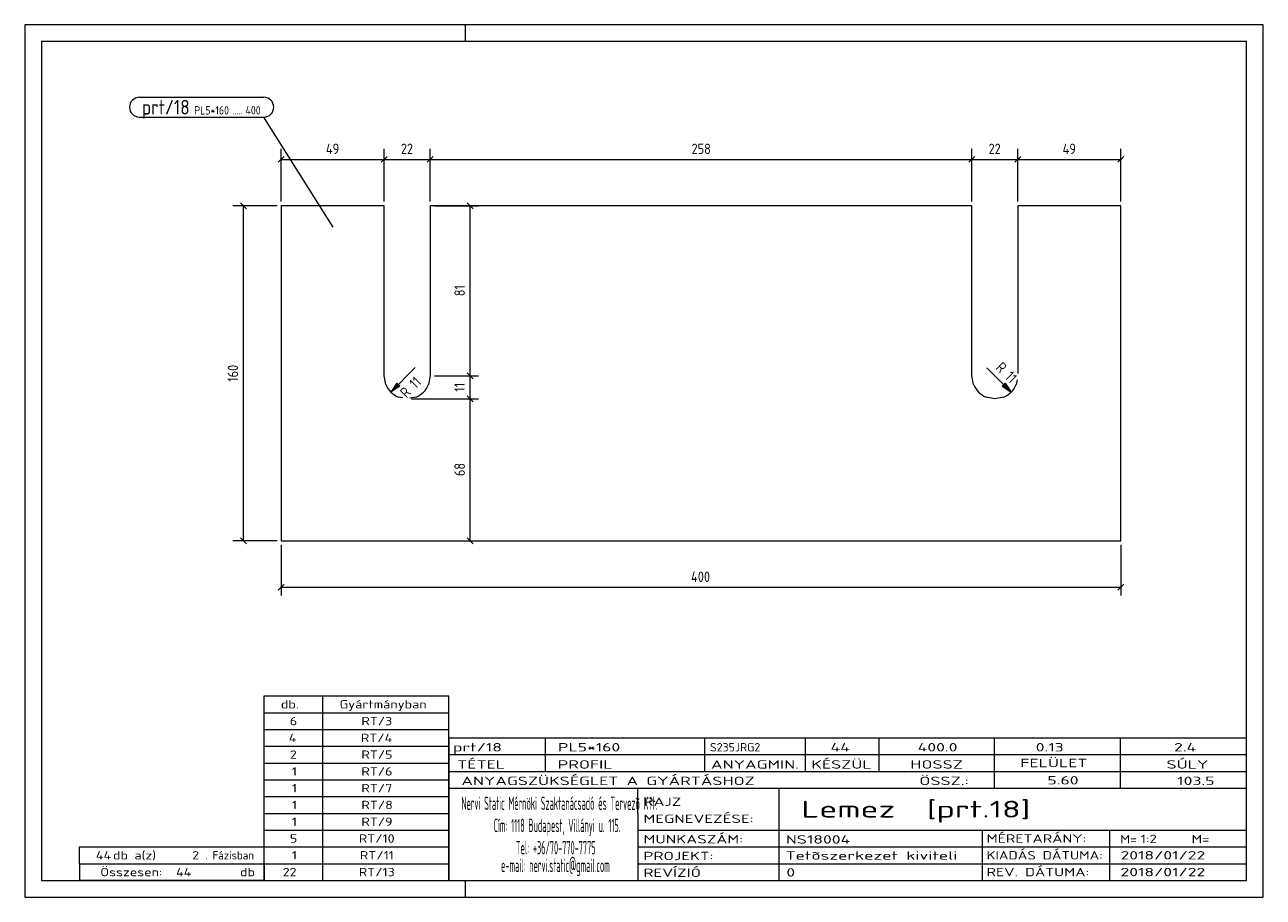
# Model space of a CAD drawing. Header units: millimetres. Extents: x 1 to 296, y 1 to 209.
import ezdxf

# ---------------------------------------------------------------- set-up
doc = ezdxf.new("R2010")
doc.units = ezdxf.units.MM
doc.header["$LTSCALE"] = 0.6
doc.linetypes.add('XKITLINE00', pattern=[0])
for name, color, linetype, lineweight in [('DrawingSheet', 5, 'Continuous', 0), ('OtherObjectType', 1, 'Continuous', 0), ('Part', 2, 'Continuous', 0), ('PartMark', 3, 'Continuous', 0), ('Z-DIMENSIONS', 1, 'Continuous', 0)]:
    doc.layers.add(name, color=color, linetype=linetype, lineweight=lineweight)
doc.styles.add('ISOCPEUR', font='ISOCPEUR.TTF')

msp = doc.modelspace()

# ---------------------------------------------------------------- hatches: boundary and pattern name
at = {"layer": 'Z-DIMENSIONS'}
for points in [[(90.32, 122.85), (88.2, 121.43), (89.62, 123.55)], [(234.55, 123.55), (235.96, 121.43), (233.84, 122.85)]]:
    msp.add_hatch(color=7, dxfattribs=at).paths.add_polyline_path(points, flags=17)

# ---------------------------------------------------------------- linework, layer by layer
at = {"layer": 'DrawingSheet', "color": 2, "linetype": 'XKITLINE00', "lineweight": 0}
for p, q in [((296, 209), (1, 209)), ((1, 209), (1, 1)), ((106, 205), (106, 209)), ((296, 1), (296, 209)), ((106, 1), (106, 5)), ((1, 1), (296, 1))]:
    msp.add_line(p, q, dxfattribs=at)
at = {"layer": 'DrawingSheet', "color": 3, "linetype": 'XKITLINE00', "lineweight": 0}
for p, q in [((292, 205), (5, 205)), ((5, 205), (5, 5)), ((292, 5), (292, 205)), ((5, 5), (292, 5))]:
    msp.add_line(p, q, dxfattribs=at)
at = {"layer": 'OtherObjectType', "color": 7, "linetype": 'XKITLINE00', "lineweight": 0}
for p, q in [((58, 49), (102, 49)), ((58, 45), (58, 49)), ((72, 45), (72, 49)), ((102, 45), (102, 49)), ((58, 45), (102, 45)), ((58, 41), (58, 45)), ((72, 41), (72, 45)), ((102, 41), (102, 45)), ((58, 41), (102, 41)), ((58, 37), (58, 41)), ((72, 37), (72, 41)), ((102, 37), (102, 41)), ((102, 39), (292, 39)), ((102, 39), (102, 35)), ((102, 39), (292, 39)), ((125, 35), (125, 39)), ((163, 35), (163, 39)), ((187, 35), (187, 39)), ((204.5, 35), (204.5, 39)), ((232, 35), (232, 39)), ((262, 35), (262, 39)), ((292, 35), (292, 39)), ((58, 37), (102, 37)), ((58, 33), (58, 37)), ((72, 33), (72, 37)), ((102, 33), (102, 37)), ((58, 33), (102, 33)), ((58, 29), (58, 33)), ((72, 29), (72, 33)), ((102, 35), (292, 35)), ((102, 35), (102, 5)), ((102, 35), (292, 35)), ((102, 29), (102, 33)), ((125, 31), (125, 35)), ((163, 31), (163, 35)), ((187, 31), (187, 35)), ((204.5, 31), (204.5, 35)), ((232, 31), (232, 35)), ((262, 31), (262, 35)), ((292, 31), (292, 35)), ((102, 31), (292, 31)), ((232, 27), (232, 31)), ((262, 27), (262, 31)), ((292, 27), (292, 31)), ((58, 29), (102, 29)), ((58, 25), (58, 29)), ((72, 25), (72, 29)), ((102, 25), (102, 29)), ((102, 27), (292, 27)), ((147, 21), (147, 27)), ((180.7, 17), (180.7, 27)), ((292, 21), (292, 27)), ((58, 25), (102, 25)), ((58, 21), (58, 25)), ((72, 21), (72, 25)), ((102, 21), (102, 25)), ((58, 21), (102, 21)), ((58, 17), (58, 21)), ((72, 17), (72, 21)), ((102, 17), (102, 21)), ((147, 21), (147, 5)), ((292, 17), (292, 21)), ((58, 17), (102, 17)), ((58, 13), (58, 17)), ((72, 13), (72, 17)), ((102, 13), (102, 17)), ((147, 17), (292, 17)), ((180.7, 5), (180.7, 17)), ((229.16, 13), (229.16, 17)), ((259.5, 5), (259.5, 17)), ((292, 13), (292, 17)), ((14, 9), (14, 13)), ((14, 13), (58, 13)), ((14, 13), (58, 13)), ((58, 9), (58, 13)), ((58, 13), (102, 13)), ((58, 9), (58, 13)), ((72, 9), (72, 13)), ((102, 9), (102, 13)), ((147, 13), (292, 13)), ((229.16, 5), (229.16, 13)), ((292, 9), (292, 13)), ((14, 9), (58, 9)), ((14, 9), (14, 5)), ((14, 9), (58, 9)), ((58, 9), (58, 5)), ((58, 9), (102, 9)), ((58, 5), (58, 9)), ((72, 5), (72, 9)), ((102, 5), (102, 9)), ((147, 9), (292, 9)), ((292, 5), (292, 9)), ((58, 5), (14, 5)), ((58, 5), (102, 5)), ((102, 5), (292, 5)), ((139.5, 5), (292, 5))]:
    msp.add_line(p, q, dxfattribs=at)
at = {"layer": 'Part', "color": 2, "linetype": 'XKITLINE00', "lineweight": 0}
for p, q in [((86.59, 165.84), (62.09, 165.84)), ((62.09, 165.84), (62.09, 85.99)), ((86.59, 125.32), (86.59, 165.84)), ((226.57, 165.84), (97.59, 165.84)), ((97.59, 165.84), (97.59, 125.32)), ((226.58, 125.32), (226.57, 165.84)), ((262.08, 165.84), (237.57, 165.84)), ((237.57, 165.84), (237.57, 125.83)), ((262.08, 85.99), (262.08, 165.84)), ((87.01, 123.22), (86.59, 125.32)), ((97.59, 125.32), (97.17, 123.22)), ((227, 123.22), (226.58, 125.32)), ((237.37, 124.31), (237.16, 123.22)), ((91.08, 120.02), (89.99, 120.24)), ((94.2, 120.24), (92.73, 119.95)), ((232.08, 119.82), (229.98, 120.24)), ((234.18, 120.24), (232.08, 119.82)), ((62.09, 85.99), (262.08, 85.99))]:
    msp.add_line(p, q, dxfattribs=at)
for centre, start, end in [((92.09, 125.32), 202.5025, 247.5008), ((92.09, 125.32), 292.5008, 337.5025), ((232.08, 125.32), 202.5093, 247.5085), ((232.07, 125.32), 292.5069, 337.5046)]:
    msp.add_arc(centre, 5.5, start, end, dxfattribs=at)
at = {"layer": 'PartMark', "color": 7, "linetype": 'XKITLINE00', "lineweight": 0}
for p, q in [((28.3, 191.7), (57.96, 191.7)), ((28.3, 187), (57.96, 187)), ((74.46, 160.77), (57.96, 187))]:
    msp.add_line(p, q, dxfattribs=at)
for centre, start, end in [((28.3, 189.35), 90, 270), ((57.96, 189.35), 270, 90)]:
    msp.add_arc(centre, 2.35, start, end, dxfattribs=at)
at = {"layer": 'Z-DIMENSIONS', "color": 7, "linetype": 'XKITLINE00', "lineweight": 0}
for p, q in [((62.8, 177.62), (61.38, 176.21)), ((62.09, 166.84), (62.09, 179.41)), ((87.3, 177.62), (85.88, 176.21)), ((87.3, 177.62), (85.88, 176.21)), ((86.59, 166.84), (86.59, 179.41)), ((86.59, 166.84), (86.59, 179.41)), ((98.3, 177.62), (96.88, 176.21)), ((98.3, 177.62), (96.88, 176.21)), ((97.59, 166.84), (97.59, 179.41)), ((97.59, 166.84), (97.59, 179.41)), ((227.28, 177.62), (225.87, 176.21)), ((227.28, 177.62), (225.87, 176.21)), ((226.57, 166.84), (226.57, 179.41)), ((226.57, 166.84), (226.57, 179.41)), ((238.28, 177.62), (236.87, 176.21)), ((238.28, 177.62), (236.87, 176.21)), ((237.57, 166.84), (237.57, 179.41)), ((237.57, 166.84), (237.57, 179.41)), ((262.78, 177.62), (261.37, 176.21)), ((262.08, 166.84), (262.08, 179.41)), ((62.09, 176.91), (86.59, 176.91)), ((86.59, 176.91), (97.59, 176.91)), ((97.59, 176.91), (226.57, 176.91)), ((226.57, 176.91), (237.57, 176.91)), ((237.57, 176.91), (262.08, 176.91)), ((61.09, 165.84), (50.59, 165.84)), ((52.38, 166.55), (53.8, 165.13)), ((53.09, 85.99), (53.09, 165.84)), ((98.58, 165.82), (109.09, 165.82)), ((106.38, 166.53), (107.8, 165.11)), ((107.09, 125.32), (107.09, 165.82)), ((88.2, 121.43), (94.02, 127.26)), ((235.96, 121.43), (230.14, 127.25)), ((98.59, 125.32), (109.09, 125.32)), ((98.59, 125.32), (109.09, 125.32)), ((106.38, 126.03), (107.8, 124.61)), ((106.38, 126.03), (107.8, 124.61)), ((107.09, 119.82), (107.09, 125.32)), ((89.62, 123.55), (88.2, 121.43)), ((90.32, 122.85), (88.2, 121.43)), ((89.62, 123.55), (90.32, 122.85)), ((233.84, 122.85), (234.55, 123.55)), ((233.84, 122.85), (235.96, 121.43)), ((234.55, 123.55), (235.96, 121.43)), ((93.09, 119.82), (109.09, 119.82)), ((93.09, 119.82), (109.09, 119.82)), ((106.38, 120.53), (107.8, 119.11)), ((106.38, 120.53), (107.8, 119.11)), ((107.09, 85.99), (107.09, 119.82)), ((61.09, 85.99), (50.59, 85.99)), ((52.38, 86.69), (53.8, 85.28)), ((63.09, 85.99), (109.09, 85.99)), ((106.38, 86.69), (107.8, 85.28)), ((62.09, 84.99), (62.09, 72.91)), ((262.08, 84.99), (262.08, 72.91)), ((62.8, 75.62), (61.38, 74.21)), ((62.09, 74.91), (262.08, 74.91)), ((262.79, 75.62), (261.37, 74.21))]:
    msp.add_line(p, q, dxfattribs=at)
for centre, start, end in [((92.09, 125.32), 202.5025, 247.5008), ((232.07, 125.32), 292.5069, 337.5046)]:
    msp.add_arc(centre, 5.5, start, end, dxfattribs=at)
at = {"layer": 'Z-DIMENSIONS', "color": 3}
for p in [(62.09, 176.91), (86.59, 176.91), (86.59, 176.91), (97.59, 176.91), (97.59, 176.91), (226.57, 176.91), (226.57, 176.91), (237.57, 176.91), (237.57, 176.91), (262.08, 176.91), (53.09, 165.84), (107.09, 165.82), (107.09, 125.32), (107.09, 125.32), (107.09, 119.82), (107.09, 119.82), (53.09, 85.99), (107.09, 85.99), (62.09, 74.91), (262.08, 74.91)]:
    msp.add_point(p, dxfattribs=at)

# ---------------------------------------------------------------- texts
at = {"layer": 'OtherObjectType', "color": 7, "style": 'ISOCPEUR'}
for s, height, width, p in [('db.', 2, 1.211571, (62, 46)), ('Gyártmányban', 2, 1.211571, (76, 46)), ('6', 2, 1.211571, (64.14, 42)), ('RT/3', 2, 1.211571, (81.18, 42)), ('4', 2, 1.211571, (63.9, 38)), ('RT/4', 2, 1.211571, (81.06, 38)), ('2', 2, 1.211571, (64.14, 34)), ('RT/5', 2, 1.211571, (81.18, 34)), ('prt/18', 2, 1.525501, (103, 35.76)), ('PL5*160', 2, 1.525501, (128, 35.76)), ('S235JRG2', 2, 1.02, (164.22, 35.76)), ('44', 2, 1.525501, (192.93, 35.76)), ('400.0', 2, 1.525501, (213.7, 35.76)), ('0.13', 2, 1.525501, (241.81, 35.76)), ('2.4', 2, 1.525501, (274.75, 35.76)), ('TÉTEL', 2, 1.525501, (104, 31.66)), ('PROFIL', 2, 1.525501, (127.96, 31.66)), ('ANYAGMIN.', 2, 1.525501, (164.47, 31.66)), ('KÉSZÜL', 2, 1.525501, (188.37, 31.66)), ('HOSSZ', 2, 1.525501, (211.96, 31.66)), ('FELÜLET', 2, 1.525501, (238.13, 32)), ('SÚLY', 2, 1.525501, (272.96, 31.66)), ('1', 2, 1.211571, (64.63, 30)), ('RT/6', 2, 1.211571, (81.18, 30)), ('ANYAGSZÜKSÉGLET A GYÁRTÁSHOZ', 2, 1.525501, (105, 27.75)), ('ÖSSZ.:', 2, 1.525501, (214.1, 27.75)), ('5.60', 2, 1.525501, (244.59, 27.88)), ('103.5', 2, 1.525501, (275.52, 27.75)), ('1', 2, 1.211571, (64.63, 26)), ('RT/7', 2, 1.211571, (81.18, 26)), ('1', 2, 1.211571, (64.63, 22)), ('RT/8', 2, 1.211571, (81.18, 22)), ('Nervi Static Mérnöki\xa0Szaktanácsadó\xa0és\xa0Tervezõ Kft.', 3.1765, 0.403093, (105, 21.82)), ('RAJZ', 2, 1.445, (148.38, 22.78)), ('Lemez  [prt.18]', 4, 1.474651, (186, 20)), ('MEGNEVEZÉSE:', 2, 1.445, (148.38, 18.72)), ('1', 2, 1.211571, (64.63, 18)), ('RT/9', 2, 1.211571, (81.18, 18)), ('Cím:\xa01118 Budapest, Villányi u. 115.', 3.1765, 0.403093, (112.69, 16.53)), ('5', 2, 1.211571, (64.14, 14)), ('RT/10', 2, 1.211571, (80.57, 14)), ('MUNKASZÁM:', 2, 1.445, (148.38, 13.84)), ('NS18004', 2, 1.525501, (182.28, 13.78)), ('MÉRETARÁNY:', 2, 1.36, (230.1, 14)), ('M=', 2, 1.211571, (261.91, 13.84)), ('1:2', 2, 1.275, (266.79, 13.9)), ('M=', 2, 1.275, (278.95, 13.87)), ('44', 2, 1.211571, (17.94, 10)), ('db a(z)', 2, 1.211571, (22, 10)), ('2', 2, 1.211571, (40.86, 10)), ('. Fázisban', 2, 0.935, (44, 10)), ('1', 2, 1.211571, (64.63, 10)), ('RT/11', 2, 1.211571, (80.82, 10)), ('Tel:\xa0+36/70-770-7775', 3.1765, 0.403093, (117.97, 11.24)), ('PROJEKT:', 2, 1.445, (148.38, 9.84)), ('Tetõszerkezet kiviteli ', 2, 1.525501, (182.2, 9.94)), ('KIADÁS DÁTUMA:', 2, 1.275, (230.1, 10)), ('2018/01/22', 2, 1.525501, (262, 10)), ('e-mail:\xa0nervi.static@gmail.com', 3.1765, 0.403093, (114.45, 7)), ('Összesen:            db', 2, 1.211571, (19, 6)), ('44', 2, 1.211571, (37.04, 6)), ('22', 2, 1.211571, (62.43, 6)), ('RT/13', 2, 1.211571, (80.57, 6)), ('REVÍZIÓ', 2, 1.445, (148.38, 5.84)), ('0', 2, 1.525501, (182.41, 5.92)), ('REV. DÁTUMA:', 2, 1.36, (230.1, 6)), ('2018/01/22', 2, 1.525501, (262, 6))]:
    msp.add_text(s, height=height, dxfattribs=dict(at, width=width)).set_placement(p)
at = {"layer": 'PartMark', "color": 3, "style": 'ISOCPEUR', "width": 0.85}
msp.add_text('prt/18', height=3.5, dxfattribs=at).set_placement((28.9, 187.6))
at = {"layer": 'PartMark', "color": 4, "style": 'ISOCPEUR', "width": 0.85}
for s, p in [('PL5*160', (41.38, 187.6)), ('400', (53.58, 187.6)), ('.....', (50.4, 187.6))]:
    msp.add_text(s, height=2, dxfattribs=at).set_placement(p)
at = {"layer": 'Z-DIMENSIONS', "color": 3, "style": 'ISOCPEUR', "width": 0.85}
for s, p in [('49', (72.73, 178.16)), ('22', (90.58, 178.16)), ('258', (159.82, 178.16)), ('22', (230.57, 178.16)), ('49', (248.21, 178.16)), ('400', (159.72, 76.16))]:
    msp.add_text(s, height=2.5, dxfattribs=at).set_placement(p)
for s, rotation, p in [('81', 90.0002, (105.84, 144.28)), ('160', 90.0002, (51.84, 123.87)), ('R 11', -44.9944, (232.11, 127.05)), ('R 11', 45.0001, (91.94, 119.87)), ('11', 90.0002, (105.84, 121.5)), ('68', 90.0002, (105.84, 101.4))]:
    msp.add_text(s, height=2.5, rotation=rotation, dxfattribs=at).set_placement(p)

doc.saveas('drawing.dxf')
